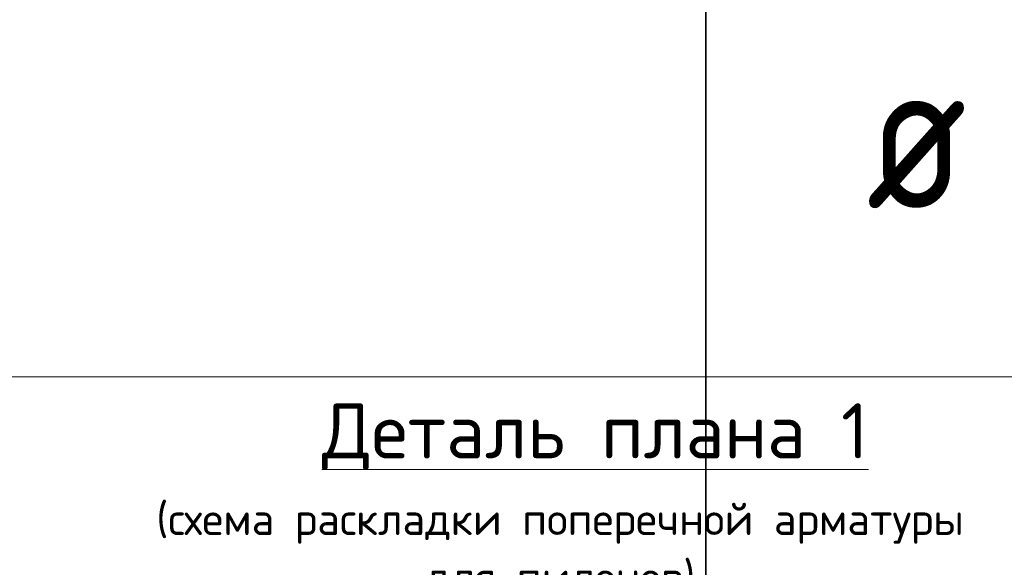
# Model space of a CAD drawing. Header units: metres. Extents: x -38 to 97, y -15 to 21.
# Tile 208 of 256: x 74.299 to 75.907, y 4.961 to 5.855. Entities that reach past the tile are written whole.
import ezdxf

# ---------------------------------------------------------------- set-up
doc = ezdxf.new("R2010")
doc.units = ezdxf.units.M
for name, color, linetype, lineweight in [('XR$3$Текст_ общее_1', 7, 'Continuous', 13), ('XR$4$Текст_ общее_1', 7, 'Continuous', 13), ('XR$5$Текст_ общее_1', 7, 'Continuous', 13), ('XR$6$Текст_ примечание', 7, 'Continuous', 13)]:
    doc.layers.add(name, color=color, linetype=linetype, lineweight=lineweight)
doc.styles.add('ISOCPEUR', font='txt')

msp = doc.modelspace()

# ---------------------------------------------------------------- linework, layer by layer
at = {"layer": 'XR$6$Текст_ примечание', "color": 7, "linetype": 'Continuous', "lineweight": 35, "transparency": 33554687}
for p, q in [((75.4198, 6.0717), (75.4198, 5.2717)), ((75.4198, 5.2717), (75.4198, 4.4717))]:
    msp.add_line(p, q, dxfattribs=at)
at = {"layer": 'XR$6$Текст_ примечание', "color": 7, "linetype": 'Continuous', "lineweight": 13, "transparency": 33554687}
msp.add_line((86.4198, 5.2717), (67.9198, 5.2717), dxfattribs=at)

# ---------------------------------------------------------------- texts
at = {"layer": 'XR$3$Текст_ общее_1', "color": 7, "linetype": 'Continuous', "lineweight": 13, "transparency": 33554687, "insert": (75.1817, 5.2286), "char_height": 0.09, "width": 2.301075, "attachment_point": 2, "line_spacing_factor": 1.084337}
msp.add_mtext('\\A1;{\\L\\fISOCPEUR|i0|b0;\\H0.090000;\\W1.000000;\\C7;  Деталь плана 1\\l}\\P{\\fISOCPEUR|i0|b0;\\H0.052500;\\W1.000000;\\C7;(схема раскладки поперечной арматуры}\\P{\\fISOCPEUR|i0|b0;\\H0.052500;\\W1.000000;\\C7;для пилонов)}\\P', dxfattribs=at)
at = {"layer": 'XR$4$Текст_ общее_1', "color": 7, "linetype": 'Continuous', "lineweight": 13, "transparency": 33554687, "insert": (75.1817, 5.2286), "char_height": 0.09, "width": 2.301075, "attachment_point": 2, "line_spacing_factor": 1.084337}
msp.add_mtext('\\A1;{\\L\\fISOCPEUR|i0|b0;\\H0.090000;\\W1.000000;\\C7;  Деталь плана 1\\l}\\P{\\fISOCPEUR|i0|b0;\\H0.052500;\\W1.000000;\\C7;(схема раскладки поперечной арматуры}\\P{\\fISOCPEUR|i0|b0;\\H0.052500;\\W1.000000;\\C7;для пилонов)}\\P', dxfattribs=at)
at = {"layer": 'XR$5$Текст_ общее_1', "color": 7, "linetype": 'Continuous', "lineweight": 13, "transparency": 33554687, "insert": (75.1817, 5.2286), "char_height": 0.09, "width": 2.301075, "attachment_point": 2, "line_spacing_factor": 1.084337}
msp.add_mtext('\\A1;{\\L\\fISOCPEUR|i0|b0;\\H0.090000;\\W1.000000;\\C7;  Деталь плана 1\\l}\\P{\\fISOCPEUR|i0|b0;\\H0.052500;\\W1.000000;\\C7;(схема раскладки поперечной арматуры}\\P{\\fISOCPEUR|i0|b0;\\H0.052500;\\W1.000000;\\C7;для пилонов)}\\P', dxfattribs=at)
at = {"layer": 'XR$6$Текст_ примечание', "color": 7, "linetype": 'Continuous', "lineweight": 35, "transparency": 33554687, "insert": (75.6817, 5.5467), "char_height": 0.25, "width": 0.327205, "attachment_point": 7, "style": 'ISOCPEUR'}
msp.add_mtext('\\W0.82;ø', dxfattribs=at)

doc.saveas('drawing.dxf')
